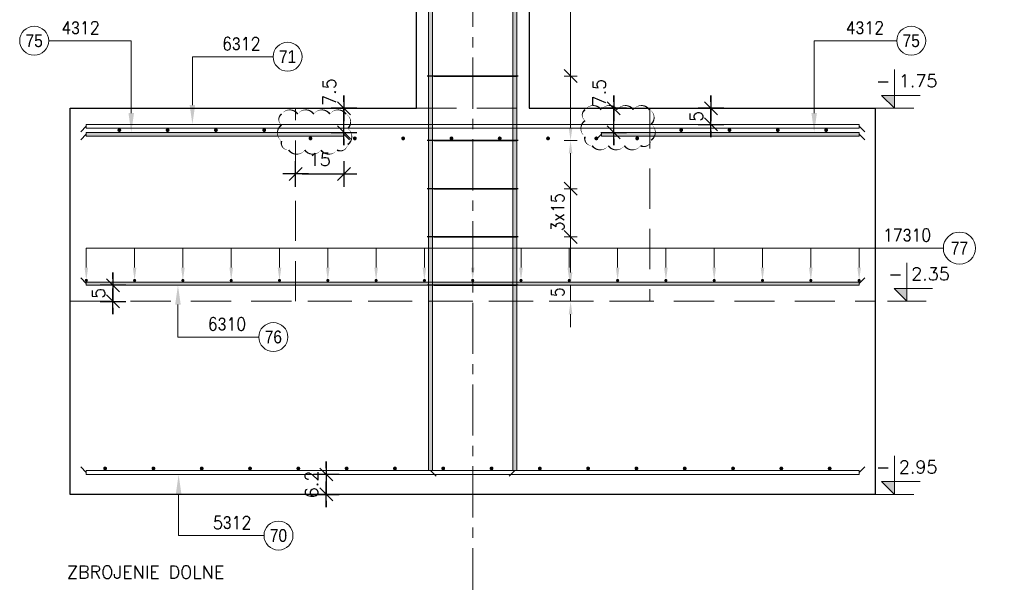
# Model space of a CAD drawing. Extents: x 345527 to 363395, y -114093 to -104075.
# Tile 4 of 14: x 347298 to 350356, y -109754 to -108006. Entities that reach past the tile are written whole.
import ezdxf
from ezdxf.enums import TextEntityAlignment as Align

# ---------------------------------------------------------------- set-up
doc = ezdxf.new("R2010")
doc.units = 0
doc.header["$LTSCALE"] = 5
doc.header["$MEASUREMENT"] = 0
doc.linetypes.add('CENTER', pattern=[50.8, 31.75, -6.35, 6.35, -6.35])
doc.linetypes.add('HIDDEN', pattern=[0.375, 0.25, -0.125])
for name, color, linetype, lineweight in [('AutoCAD_Structural_Detailing_deskowanie', 2, 'Continuous', 30), ('AutoCAD_Structural_Detailing_kształt pręta', 7, 'Continuous', 13), ('AutoCAD_Structural_Detailing_opis kształtu pręta', 7, 'Continuous', 13), ('AutoCAD_Structural_Detailing_opis rozkładu', 7, 'Continuous', 13), ('AutoCAD_Structural_Detailing_pręty punktowe', 7, 'Continuous', 40), ('AutoCAD_Structural_Detailing_rozkład pręta', 7, 'Continuous', 40), ('AutoCAD_Structural_Detailing_symbole graficzne', 7, 'Continuous', 13), ('PS_HIDDEN', 2, 'HIDDEN', 13)]:
    doc.layers.add(name, color=color, linetype=linetype, lineweight=lineweight)
doc.styles.add('marta', font='simplex.shx', dxfattribs={"width": 0.8})
doc.styles.add('r-gil', font='GIL_____.TTF', dxfattribs={"width": 0.9})
doc.styles.add('r-simplex', font='simplex.shx', dxfattribs={"width": 0.9})
doc.styles.add('styl2M', font='simplex.shx')
doc.styles.add('style1', font='simplex.shx')
doc.dimstyles.new('RBCT DIM 20_M', dxfattribs={"dimtxt": 40, "dimasz": 20, "dimexe": 20, "dimexo": 150, "dimgap": 25, "dimtad": 1, "dimdec": 1, "dimlfac": 0.1, "dimzin": 9, "dimdsep": 46, "dimtxsty": 'styl2M', "dimblk": 'dimznak', "dimcen": 40, "dimse1": 1, "dimse2": 1, "dimclrd": 8, "dimclre": 8, "dimclrt": 4, "dimadec": 0, "dimazin": 0, "dimtfac": 1, "dimtdec": 1, "dimtix": 1, "dimtmove": 2, "dimatfit": 3, "dimldrblk": 'dimznak', "dimfxl": 5, "dimfxlon": 1, "dimarcsym": 0})

# ---------------------------------------------------------------- blocks, each defined once
blk = doc.blocks.new('dimznak')
at = {"color": 0}
for points in [[(0, 2), (0, -2)], [(-2, 0), (2, 0)]]:
    blk.add_lwpolyline(points, dxfattribs=at)
at = {"color": 3}
blk.add_lwpolyline([(1, 1), (-1, -1)], dxfattribs=at)
blk = doc.blocks.new('*D41')
at = {"color": 8, "lineweight": -2, "transparency": 16777216}
for p, q in [((349444.4, -108261), (349444.4, -108241)), ((349444.4, -108331), (349444.4, -108281)), ((349444.4, -108351), (349444.4, -108371))]:
    blk.add_line(p, q, dxfattribs=at)
at = {"layer": 'Defpoints', "color": 0, "transparency": 16777216}
for p in [(349444.4, -108281), (352979.7, -108281), (352979.7, -108331)]:
    blk.add_point(p, dxfattribs=at)
at = {"color": 8, "lineweight": -2, "transparency": 16777216, "xscale": 20, "yscale": 20, "zscale": 20}
for p, rotation in [((349444.4, -108281), 270), ((349444.4, -108331), 90)]:
    blk.add_blockref('dimznak', p, dxfattribs=dict(at, rotation=rotation))
at = {"color": 4, "transparency": 16777216, "insert": (349399.4, -108306), "char_height": 40, "attachment_point": 5, "rotation": 90, "style": 'styl2M'}
blk.add_mtext('5', dxfattribs=at)
blk = doc.blocks.new('*D42')
at = {"color": 8, "lineweight": -2, "transparency": 16777216}
blk.add_line((348174.7, -108485.2), (348284.7, -108485.2), dxfattribs=at)
at = {"layer": 'Defpoints', "color": 0, "transparency": 16777216}
for p in [(348304.7, -108331), (348154.7, -108343), (348304.7, -108485.2)]:
    blk.add_point(p, dxfattribs=at)
at = {"color": 8, "lineweight": -2, "transparency": 16777216, "xscale": 20, "yscale": 20, "zscale": 20, "rotation": 180}
blk.add_blockref('dimznak', (348154.7, -108485.2), dxfattribs=at)
at = {"color": 8, "lineweight": -2, "transparency": 16777216, "xscale": 20, "yscale": 20, "zscale": 20}
blk.add_blockref('dimznak', (348304.7, -108485.2), dxfattribs=at)
at = {"color": 4, "transparency": 16777216, "insert": (348229.7, -108440.2), "char_height": 40, "attachment_point": 5, "style": 'styl2M'}
blk.add_mtext('15', dxfattribs=at)
blk = doc.blocks.new('*D44')
at = {"color": 8, "lineweight": -2, "transparency": 16777216}
for p, q in [((348249.9, -109399), (348249.9, -109379)), ((348249.9, -109419), (348249.9, -109481)), ((348249.9, -109501), (348249.9, -109521))]:
    blk.add_line(p, q, dxfattribs=at)
at = {"layer": 'Defpoints', "color": 0, "transparency": 16777216}
for p in [(347504.7, -109419), (347504.7, -109481), (348249.9, -109481)]:
    blk.add_point(p, dxfattribs=at)
at = {"color": 8, "lineweight": -2, "transparency": 16777216, "xscale": 20, "yscale": 20, "zscale": 20}
for p, rotation in [((348249.9, -109419), 270), ((348249.9, -109481), 90)]:
    blk.add_blockref('dimznak', p, dxfattribs=dict(at, rotation=rotation))
at = {"color": 4, "transparency": 16777216, "insert": (348204.9, -109450), "char_height": 40, "attachment_point": 5, "rotation": 90, "style": 'styl2M'}
blk.add_mtext('6.2', dxfattribs=at)
blk = doc.blocks.new('*D48')
at = {"color": 8, "lineweight": -2, "transparency": 16777216}
for p, q in [((348304.7, -108261), (348304.7, -108241)), ((348304.7, -108356), (348304.7, -108281)), ((348304.7, -108376), (348304.7, -108396))]:
    blk.add_line(p, q, dxfattribs=at)
at = {"layer": 'Defpoints', "color": 0, "transparency": 16777216}
for p in [(348304.7, -108281), (348304.7, -108281), (348304.7, -108356)]:
    blk.add_point(p, dxfattribs=at)
at = {"color": 8, "lineweight": -2, "transparency": 16777216, "xscale": 20, "yscale": 20, "zscale": 20}
for p, rotation in [((348304.7, -108281), 270), ((348304.7, -108356), 90)]:
    blk.add_blockref('dimznak', p, dxfattribs=dict(at, rotation=rotation))
at = {"color": 4, "transparency": 16777216, "insert": (348259.7, -108230.6), "char_height": 40, "attachment_point": 5, "rotation": 90, "style": 'styl2M'}
blk.add_mtext('7.5', dxfattribs=at)
blk = doc.blocks.new('*D49')
at = {"color": 8, "lineweight": -2, "transparency": 16777216}
for p, q in [((349142.6, -108261), (349142.6, -108241)), ((349142.6, -108356), (349142.6, -108281)), ((349142.6, -108376), (349142.6, -108396))]:
    blk.add_line(p, q, dxfattribs=at)
at = {"layer": 'Defpoints', "color": 0, "transparency": 16777216}
for p in [(349107.6, -108281), (349142.6, -108281), (349104.7, -108356)]:
    blk.add_point(p, dxfattribs=at)
at = {"color": 8, "lineweight": -2, "transparency": 16777216, "xscale": 20, "yscale": 20, "zscale": 20}
for p, rotation in [((349142.6, -108281), 270), ((349142.6, -108356), 90)]:
    blk.add_blockref('dimznak', p, dxfattribs=dict(at, rotation=rotation))
at = {"color": 4, "transparency": 16777216, "insert": (349097.6, -108232.5), "char_height": 40, "attachment_point": 5, "rotation": 90, "style": 'styl2M'}
blk.add_mtext('7.5', dxfattribs=at)
blk = doc.blocks.new('*D50')
at = {"color": 8, "lineweight": -2, "transparency": 16777216}
for p, q in [((347587.4, -108811), (347587.4, -108791)), ((347587.4, -108831), (347587.4, -108881)), ((347587.4, -108901), (347587.4, -108921))]:
    blk.add_line(p, q, dxfattribs=at)
at = {"layer": 'Defpoints', "color": 0, "transparency": 16777216}
for p in [(347504.7, -108831), (347504.7, -108881), (347587.4, -108881)]:
    blk.add_point(p, dxfattribs=at)
at = {"color": 8, "lineweight": -2, "transparency": 16777216, "xscale": 20, "yscale": 20, "zscale": 20}
for p, rotation in [((347587.4, -108831), 270), ((347587.4, -108881), 90)]:
    blk.add_blockref('dimznak', p, dxfattribs=dict(at, rotation=rotation))
at = {"color": 4, "transparency": 16777216, "insert": (347542.4, -108856), "char_height": 40, "attachment_point": 5, "rotation": 90, "style": 'styl2M'}
blk.add_mtext('5', dxfattribs=at)

msp = doc.modelspace()

# ---------------------------------------------------------------- hatches: boundary and pattern name
h = msp.add_hatch(color=1)
edge = h.paths.add_edge_path(flags=0)
edge.add_arc((347504.7, -108815.96), 5, 0, 360)
h = msp.add_hatch(color=1)
edge = h.paths.add_edge_path(flags=0)
edge.add_arc((347654.7, -108815.96), 5, 0, 360)
h = msp.add_hatch(color=1)
edge = h.paths.add_edge_path(flags=0)
edge.add_arc((347804.7, -108815.96), 5, 0, 360)
h = msp.add_hatch(color=1)
edge = h.paths.add_edge_path(flags=0)
edge.add_arc((347954.7, -108815.96), 5, 0, 360)
h = msp.add_hatch(color=1)
edge = h.paths.add_edge_path(flags=0)
edge.add_arc((348104.7, -108815.96), 5, 0, 360)
h = msp.add_hatch(color=1)
edge = h.paths.add_edge_path(flags=0)
edge.add_arc((348254.7, -108815.96), 5, 0, 360)
h = msp.add_hatch(color=1)
edge = h.paths.add_edge_path(flags=0)
edge.add_arc((348404.7, -108815.96), 5, 0, 360)
h = msp.add_hatch(color=1)
edge = h.paths.add_edge_path(flags=0)
edge.add_arc((348554.7, -108815.96), 5, 0, 360)
h = msp.add_hatch(color=1)
edge = h.paths.add_edge_path(flags=0)
edge.add_arc((348704.7, -108815.96), 5, 0, 360)
h = msp.add_hatch(color=1)
edge = h.paths.add_edge_path(flags=0)
edge.add_arc((348854.7, -108815.96), 5, 0, 360)
h = msp.add_hatch(color=1)
edge = h.paths.add_edge_path(flags=0)
edge.add_arc((349004.7, -108815.96), 5, 0, 360)
h = msp.add_hatch(color=1)
edge = h.paths.add_edge_path(flags=0)
edge.add_arc((349154.7, -108815.96), 5, 0, 360)
h = msp.add_hatch(color=1)
edge = h.paths.add_edge_path(flags=0)
edge.add_arc((349304.7, -108815.96), 5, 0, 360)
h = msp.add_hatch(color=1)
edge = h.paths.add_edge_path(flags=0)
edge.add_arc((349454.7, -108815.96), 5, 0, 360)
h = msp.add_hatch(color=1)
edge = h.paths.add_edge_path(flags=0)
edge.add_arc((349604.7, -108815.96), 5, 0, 360)
h = msp.add_hatch(color=1)
edge = h.paths.add_edge_path(flags=0)
edge.add_arc((349754.7, -108815.96), 5, 0, 360)
h = msp.add_hatch(color=1)
edge = h.paths.add_edge_path(flags=0)
edge.add_arc((349904.7, -108815.96), 5, 0, 360)
at = {"layer": 'AutoCAD_Structural_Detailing_kształt pręta'}
for points in [[(348579.7, -109406.96), (348567.7, -109406.96), (348567.7, -106760.96), (348579.7, -106760.96)], [(348841.7, -109406.96), (348829.7, -109406.96), (348829.7, -106760.96), (348841.7, -106760.96)], [(347504.7, -108367.96), (347504.7, -108355.96), (348304.7, -108355.96), (348304.7, -108367.96)], [(349904.7, -108355.96), (349904.7, -108367.96), (349104.7, -108367.96), (349104.7, -108355.96)], [(347504.7, -108830.96), (347504.7, -108820.96), (349904.7, -108820.96), (349904.7, -108830.96)]]:
    msp.add_hatch(color=161, dxfattribs=at).paths.add_polyline_path(points, flags=0)
at = {"layer": 'AutoCAD_Structural_Detailing_opis kształtu pręta'}
for points in [[(347834.25, -108330.96), (347842.8, -108270.96), (347825.7, -108270.96)], [(347644.26, -108355.96), (347652.82, -108295.96), (347635.71, -108295.96)], [(349765.14, -108355.96), (349773.69, -108295.96), (349756.58, -108295.96)], [(347789.36, -108830.96), (347780.8, -108890.96), (347797.91, -108890.96)], [(347791.38, -109418.96), (347782.83, -109478.96), (347799.93, -109478.96)]]:
    msp.add_hatch(color=8, dxfattribs=at).paths.add_polyline_path(points, flags=0)
at = {"layer": 'AutoCAD_Structural_Detailing_opis rozkładu'}
for points in [[(349008.65, -108380.96), (349014.35, -108340.96), (349002.94, -108340.96)], [(349008.65, -108380.96), (349002.94, -108420.96), (349014.35, -108420.96)], [(347504.7, -108815.96), (347510.4, -108775.96), (347499, -108775.96)], [(347654.7, -108815.96), (347660.4, -108775.96), (347649, -108775.96)], [(347804.7, -108815.96), (347810.4, -108775.96), (347799, -108775.96)], [(347954.7, -108815.96), (347960.4, -108775.96), (347949, -108775.96)], [(348104.7, -108815.96), (348110.4, -108775.96), (348099, -108775.96)], [(348254.7, -108815.96), (348260.4, -108775.96), (348249, -108775.96)], [(348404.7, -108815.96), (348410.4, -108775.96), (348399, -108775.96)], [(348554.7, -108815.96), (348560.4, -108775.96), (348549, -108775.96)], [(348704.7, -108815.96), (348710.4, -108775.96), (348699, -108775.96)], [(348854.7, -108815.96), (348860.4, -108775.96), (348849, -108775.96)], [(349004.7, -108815.96), (349010.4, -108775.96), (348999, -108775.96)], [(349008.65, -108830.96), (349014.35, -108790.96), (349002.94, -108790.96)], [(349154.7, -108815.96), (349160.4, -108775.96), (349149, -108775.96)], [(349304.7, -108815.96), (349310.4, -108775.96), (349299, -108775.96)], [(349454.7, -108815.96), (349460.4, -108775.96), (349449, -108775.96)], [(349604.7, -108815.96), (349610.4, -108775.96), (349599, -108775.96)], [(349754.7, -108815.96), (349760.4, -108775.96), (349749, -108775.96)], [(349904.7, -108815.96), (349910.4, -108775.96), (349899, -108775.96)], [(349008.65, -108880.96), (349002.94, -108920.96), (349014.35, -108920.96)]]:
    msp.add_hatch(color=8, dxfattribs=at).paths.add_polyline_path(points, flags=0)
at = {"layer": 'AutoCAD_Structural_Detailing_pręty punktowe'}
h = msp.add_hatch(color=1, dxfattribs=at)
edge = h.paths.add_edge_path(flags=0)
edge.add_arc((347607.24, -108348.81), 6, 0, 360)
h = msp.add_hatch(color=1, dxfattribs=at)
edge = h.paths.add_edge_path(flags=0)
edge.add_arc((347757.24, -108348.81), 6, 0, 360)
h = msp.add_hatch(color=1, dxfattribs=at)
edge = h.paths.add_edge_path(flags=0)
edge.add_arc((347907.24, -108348.81), 6, 0, 360)
h = msp.add_hatch(color=1, dxfattribs=at)
edge = h.paths.add_edge_path(flags=0)
edge.add_arc((348057.24, -108348.81), 6, 0, 360)
h = msp.add_hatch(color=1, dxfattribs=at)
edge = h.paths.add_edge_path(flags=0)
edge.add_arc((349352.16, -108348.81), 6, 0, 360)
h = msp.add_hatch(color=1, dxfattribs=at)
edge = h.paths.add_edge_path(flags=0)
edge.add_arc((349502.16, -108348.81), 6, 0, 360)
h = msp.add_hatch(color=1, dxfattribs=at)
edge = h.paths.add_edge_path(flags=0)
edge.add_arc((349652.16, -108348.81), 6, 0, 360)
h = msp.add_hatch(color=1, dxfattribs=at)
edge = h.paths.add_edge_path(flags=0)
edge.add_arc((349802.16, -108348.81), 6, 0, 360)
h = msp.add_hatch(color=1, dxfattribs=at)
edge = h.paths.add_edge_path(flags=0)
edge.add_arc((348200.84, -108374.59), 6, 0, 360)
h = msp.add_hatch(color=1, dxfattribs=at)
edge = h.paths.add_edge_path(flags=0)
edge.add_arc((348338.57, -108374.59), 6, 0, 360)
h = msp.add_hatch(color=1, dxfattribs=at)
edge = h.paths.add_edge_path(flags=0)
edge.add_arc((348488.57, -108374.59), 6, 0, 360)
h = msp.add_hatch(color=1, dxfattribs=at)
edge = h.paths.add_edge_path(flags=0)
edge.add_arc((348638.57, -108374.59), 6, 0, 360)
h = msp.add_hatch(color=1, dxfattribs=at)
edge = h.paths.add_edge_path(flags=0)
edge.add_arc((348788.57, -108374.59), 6, 0, 360)
h = msp.add_hatch(color=1, dxfattribs=at)
edge = h.paths.add_edge_path(flags=0)
edge.add_arc((348938.57, -108374.59), 6, 0, 360)
h = msp.add_hatch(color=1, dxfattribs=at)
edge = h.paths.add_edge_path(flags=0)
edge.add_arc((349088.57, -108374.59), 6, 0, 360)
h = msp.add_hatch(color=1, dxfattribs=at)
edge = h.paths.add_edge_path(flags=0)
edge.add_arc((349215.58, -108374.59), 6, 0, 360)
h = msp.add_hatch(color=1, dxfattribs=at)
edge = h.paths.add_edge_path(flags=0)
edge.add_arc((347563.19, -109400.32), 6, 0, 360)
h = msp.add_hatch(color=1, dxfattribs=at)
edge = h.paths.add_edge_path(flags=0)
edge.add_arc((347713.19, -109400.32), 6, 0, 360)
h = msp.add_hatch(color=1, dxfattribs=at)
edge = h.paths.add_edge_path(flags=0)
edge.add_arc((347863.19, -109400.32), 6, 0, 360)
h = msp.add_hatch(color=1, dxfattribs=at)
edge = h.paths.add_edge_path(flags=0)
edge.add_arc((348013.19, -109400.32), 6, 0, 360)
h = msp.add_hatch(color=1, dxfattribs=at)
edge = h.paths.add_edge_path(flags=0)
edge.add_arc((348163.19, -109400.32), 6, 0, 360)
h = msp.add_hatch(color=1, dxfattribs=at)
edge = h.paths.add_edge_path(flags=0)
edge.add_arc((348313.19, -109400.32), 6, 0, 360)
h = msp.add_hatch(color=1, dxfattribs=at)
edge = h.paths.add_edge_path(flags=0)
edge.add_arc((348463.19, -109400.32), 6, 0, 360)
h = msp.add_hatch(color=1, dxfattribs=at)
edge = h.paths.add_edge_path(flags=0)
edge.add_arc((348613.19, -109400.32), 6, 0, 360)
h = msp.add_hatch(color=1, dxfattribs=at)
edge = h.paths.add_edge_path(flags=0)
edge.add_arc((348763.19, -109400.32), 6, 0, 360)
h = msp.add_hatch(color=1, dxfattribs=at)
edge = h.paths.add_edge_path(flags=0)
edge.add_arc((348913.19, -109400.32), 6, 0, 360)
h = msp.add_hatch(color=1, dxfattribs=at)
edge = h.paths.add_edge_path(flags=0)
edge.add_arc((349063.19, -109400.32), 6, 0, 360)
h = msp.add_hatch(color=1, dxfattribs=at)
edge = h.paths.add_edge_path(flags=0)
edge.add_arc((349213.19, -109400.32), 6, 0, 360)
h = msp.add_hatch(color=1, dxfattribs=at)
edge = h.paths.add_edge_path(flags=0)
edge.add_arc((349363.19, -109400.32), 6, 0, 360)
h = msp.add_hatch(color=1, dxfattribs=at)
edge = h.paths.add_edge_path(flags=0)
edge.add_arc((349513.19, -109400.32), 6, 0, 360)
h = msp.add_hatch(color=1, dxfattribs=at)
edge = h.paths.add_edge_path(flags=0)
edge.add_arc((349663.19, -109400.32), 6, 0, 360)
h = msp.add_hatch(color=1, dxfattribs=at)
edge = h.paths.add_edge_path(flags=0)
edge.add_arc((349813.19, -109400.32), 6, 0, 360)
at = {"layer": 'AutoCAD_Structural_Detailing_symbole graficzne'}
for points in [[(349974.7, -108240.96), (350014.7, -108280.96), (350014.7, -108240.96)], [(350013.12, -108840.96), (350053.12, -108880.96), (350053.12, -108840.96)], [(349974.7, -109440.96), (350014.7, -109480.96), (350014.7, -109440.96)]]:
    msp.add_hatch(color=1, dxfattribs=at).paths.add_polyline_path(points, flags=0)

# ---------------------------------------------------------------- linework, layer by layer
at = {"color": 6}
for points in [[(349053.63, -108285.54, 0, 5, -0.5205671), (349103.63, -108285.54, 0, 5, -0.5205671), (349153.63, -108285.54, 0, 5, -0.5205671), (349203.63, -108285.54, 0, 5, -0.5205671), (349253.63, -108285.54, 0, 5, -0.5205671), (349258.79, -108330.39, 0, 5, -0.5205671), (349258.79, -108380.39, 0, 5, -0.5205671), (349225.69, -108397.29, 0, 5, -0.5205671), (349175.69, -108397.29, 0, 5, -0.5205671), (349125.69, -108397.29, 0, 5, -0.5205671), (349075.69, -108397.29, 0, 5, -0.5205671), (349053.63, -108369.35, 0, 5, -0.5205671), (349053.63, -108319.35, 0, 5, -0.5205671)], [(348111.2, -108299.02, 0, 5, -0.5205671), (348161.2, -108299.02, 0, 5, -0.5205671), (348211.2, -108299.02, 0, 5, -0.5205671), (348261.2, -108299.02, 0, 5, -0.5205671), (348311.2, -108299.02, 0, 5, -0.5205671), (348316.36, -108343.86, 0, 5, -0.5205671), (348316.36, -108393.86, 0, 5, -0.5205671), (348283.26, -108410.76, 0, 5, -0.5205671), (348233.26, -108410.76, 0, 5, -0.5205671), (348183.26, -108410.76, 0, 5, -0.5205671), (348133.26, -108410.76, 0, 5, -0.5205671), (348111.2, -108382.82, 0, 5, -0.5205671), (348111.2, -108332.82, 0, 5, -0.5205671)]]:
    msp.add_lwpolyline(points, format="xyseb", close=True, dxfattribs=at)
at = {"layer": 'AutoCAD_Structural_Detailing_deskowanie'}
for p, q in [((348529.7, -108280.96), (348529.7, -106730.96)), ((348879.7, -106730.96), (348879.7, -108280.96)), ((347454.7, -108280.96), (348529.7, -108280.96)), ((347454.7, -109480.96), (347454.7, -108280.96)), ((348879.7, -108280.96), (349954.7, -108280.96)), ((349954.7, -108280.96), (349954.7, -109480.96)), ((349954.7, -109480.96), (347454.7, -109480.96))]:
    msp.add_line(p, q, dxfattribs=at)
at = {"layer": 'AutoCAD_Structural_Detailing_kształt pręta', "color": 161}
for p, q in [((348567.7, -109406.96), (348567.7, -106760.96)), ((348579.7, -109406.96), (348579.7, -106760.96)), ((348829.7, -109406.96), (348829.7, -106760.96)), ((348841.7, -109406.96), (348841.7, -106760.96)), ((347504.7, -108330.96), (349904.7, -108330.96)), ((347504.7, -108330.96), (347504.7, -108342.96)), ((349904.7, -108330.96), (349904.7, -108342.96)), ((347504.7, -108342.96), (349904.7, -108342.96)), ((347504.7, -108355.96), (348304.7, -108355.96)), ((347504.7, -108355.96), (347504.7, -108367.96)), ((348304.7, -108355.96), (348304.7, -108367.96)), ((349904.7, -108355.96), (349104.7, -108355.96)), ((349104.7, -108367.96), (349104.7, -108355.96)), ((349904.7, -108367.96), (349904.7, -108355.96)), ((347504.7, -108367.96), (348304.7, -108367.96)), ((349904.7, -108367.96), (349104.7, -108367.96)), ((347504.7, -108820.96), (349904.7, -108820.96)), ((347504.7, -108820.96), (347504.7, -108830.96)), ((349904.7, -108820.96), (349904.7, -108830.96)), ((347504.7, -108830.96), (349904.7, -108830.96)), ((347504.7, -109406.96), (349904.7, -109406.96)), ((347504.7, -109406.96), (347504.7, -109418.96)), ((348567.7, -109406.96), (348579.7, -109406.96)), ((348829.7, -109406.96), (348841.7, -109406.96)), ((349904.7, -109406.96), (349904.7, -109418.96)), ((347504.7, -109418.96), (349904.7, -109418.96))]:
    msp.add_line(p, q, dxfattribs=at)
at = {"layer": 'AutoCAD_Structural_Detailing_kształt pręta', "color": 1, "lineweight": 0}
for p, q in [((347504.7, -108336.96), (347487.2, -108354.46)), ((347504.7, -108361.96), (347487.2, -108379.46)), ((348304.7, -108361.96), (348322.2, -108379.46)), ((349104.7, -108361.96), (349087.2, -108379.46)), ((349904.7, -108336.96), (349922.2, -108354.46)), ((349904.7, -108361.96), (349922.2, -108379.46)), ((347504.7, -108825.96), (347487.2, -108808.46)), ((349904.7, -108825.96), (349922.2, -108808.46)), ((347504.7, -109412.96), (347487.2, -109395.46)), ((348573.7, -109406.96, -1227.04), (348591.2, -109424.46, -1227.04)), ((348835.7, -109406.96, -1227.04), (348818.2, -109424.46, -1227.04)), ((349904.7, -109412.96), (349922.2, -109395.46))]:
    msp.add_line(p, q, dxfattribs=at)
at = {"layer": 'AutoCAD_Structural_Detailing_opis kształtu pręta', "color": 8}
for p, q in [((347644.26, -108071.17), (347387.84, -108071.17)), ((347644.26, -108071.17), (347644.26, -108295.96)), ((349765.14, -108071.17), (349765.14, -108295.96)), ((349765.14, -108071.17), (350021.56, -108071.17)), ((347834.25, -108120.78), (347834.25, -108270.96)), ((347834.25, -108120.78), (348084.85, -108120.78)), ((347789.36, -108991.9), (347789.36, -108890.96)), ((347789.36, -108991.9), (348040.57, -108991.9)), ((347791.38, -109608.86), (347791.38, -109478.96)), ((347791.38, -109608.86), (348056.57, -109608.86))]:
    msp.add_line(p, q, dxfattribs=at)
at = {"layer": 'AutoCAD_Structural_Detailing_opis kształtu pręta', "color": 8, "lineweight": 18}
for centre in [(347342.84, -108071.17), (350066.56, -108071.17), (348129.85, -108120.78), (348085.57, -108991.9), (348101.57, -109608.86)]:
    msp.add_circle(centre, 45, dxfattribs=at)
at = {"layer": 'AutoCAD_Structural_Detailing_opis rozkładu', "color": 8}
for p, q in [((349008.65, -107980.96), (349008.65, -108180.96)), ((349028.65, -108180.96), (348988.65, -108180.96)), ((349008.65, -108180.96), (349008.65, -108340.96)), ((349028.65, -108380.96), (348988.65, -108380.96)), ((349028.65, -108380.96), (348988.65, -108380.96)), ((349008.65, -108530.96), (349008.65, -108420.96)), ((349028.65, -108530.96), (348988.65, -108530.96)), ((349008.65, -108680.96), (349008.65, -108530.96)), ((349008.65, -108530.96), (349008.65, -108680.96)), ((349028.65, -108680.96), (348988.65, -108680.96)), ((349008.65, -108680.96), (349008.65, -108790.96)), ((347504.7, -108715.57), (347504.7, -108775.96)), ((347504.7, -108715.57), (349904.7, -108715.57)), ((347654.7, -108715.57), (347654.7, -108775.96)), ((347804.7, -108715.57), (347804.7, -108775.96)), ((347954.7, -108715.57), (347954.7, -108775.96)), ((348104.7, -108715.57), (348104.7, -108775.96)), ((348254.7, -108715.57), (348254.7, -108775.96)), ((348404.7, -108715.57), (348404.7, -108775.96)), ((348554.7, -108715.57), (348554.7, -108775.96)), ((348704.7, -108715.57), (348704.7, -108775.96)), ((348854.7, -108715.57), (348854.7, -108775.96)), ((349004.7, -108715.57), (349004.7, -108775.96)), ((349154.7, -108715.57), (349154.7, -108775.96)), ((349304.7, -108715.57), (349304.7, -108775.96)), ((349454.7, -108715.57), (349454.7, -108775.96)), ((349604.7, -108715.57), (349604.7, -108775.96)), ((349754.7, -108715.57), (349754.7, -108775.96)), ((349904.7, -108715.57), (349904.7, -108775.96)), ((349904.7, -108715.57), (350166.27, -108715.57)), ((349028.65, -108830.96), (348988.65, -108830.96)), ((349008.65, -108830.96), (349008.65, -108880.96)), ((349028.65, -108880.96), (348988.65, -108880.96)), ((349008.65, -108960.96), (349008.65, -108920.96))]:
    msp.add_line(p, q, dxfattribs=at)
at = {"layer": 'AutoCAD_Structural_Detailing_opis rozkładu', "color": 8, "lineweight": -2}
for p, q in [((348988.65, -108160.96), (349028.65, -108200.96)), ((349028.65, -108550.96), (348988.65, -108510.96)), ((348988.65, -108660.96), (349028.65, -108700.96))]:
    msp.add_line(p, q, dxfattribs=at)
at = {"layer": 'AutoCAD_Structural_Detailing_opis rozkładu', "color": 8, "lineweight": 18}
msp.add_circle((350216.27, -108715.57), 50, dxfattribs=at)
at = {"layer": 'AutoCAD_Structural_Detailing_rozkład pręta', "color": 31, "linetype": 'ByBlock', "lineweight": 25}
for p, q in [((348583.7, -108180.96), (348563.7, -108180.96)), ((348583.7, -108180.96), (348563.7, -108180.96)), ((348825.7, -108180.96), (348583.7, -108180.96)), ((348583.7, -108180.96), (348825.7, -108180.96)), ((348811.56, -108180.96), (348776.2, -108180.96)), ((348804.49, -108180.96), (348839.84, -108180.96)), ((348845.7, -108180.96), (348811.56, -108180.96)), ((348845.7, -108180.96), (348825.7, -108180.96)), ((348845.7, -108180.96), (348825.7, -108180.96)), ((348583.7, -108380.96), (348563.7, -108380.96)), ((348583.7, -108380.96), (348563.7, -108380.96)), ((348825.7, -108380.96), (348583.7, -108380.96)), ((348583.7, -108380.96), (348825.7, -108380.96)), ((348811.56, -108380.96), (348776.2, -108380.96)), ((348804.49, -108380.96), (348839.84, -108380.96)), ((348845.7, -108380.96), (348811.56, -108380.96)), ((348845.7, -108380.96), (348825.7, -108380.96)), ((348845.7, -108380.96), (348825.7, -108380.96)), ((348583.7, -108530.96), (348563.7, -108530.96)), ((348583.7, -108530.96), (348563.7, -108530.96)), ((348825.7, -108530.96), (348583.7, -108530.96)), ((348583.7, -108530.96), (348825.7, -108530.96)), ((348811.56, -108530.96), (348776.2, -108530.96)), ((348804.49, -108530.96), (348839.84, -108530.96)), ((348845.7, -108530.96), (348811.56, -108530.96)), ((348845.7, -108530.96), (348825.7, -108530.96)), ((348845.7, -108530.96), (348825.7, -108530.96)), ((348583.7, -108680.96), (348563.7, -108680.96)), ((348583.7, -108680.96), (348563.7, -108680.96)), ((348825.7, -108680.96), (348583.7, -108680.96)), ((348583.7, -108680.96), (348825.7, -108680.96)), ((348811.56, -108680.96), (348776.2, -108680.96)), ((348804.49, -108680.96), (348839.84, -108680.96)), ((348845.7, -108680.96), (348811.56, -108680.96)), ((348845.7, -108680.96), (348825.7, -108680.96)), ((348845.7, -108680.96), (348825.7, -108680.96)), ((348583.7, -108830.96), (348563.7, -108830.96)), ((348583.7, -108830.96), (348563.7, -108830.96)), ((348825.7, -108830.96), (348583.7, -108830.96)), ((348583.7, -108830.96), (348825.7, -108830.96)), ((348811.56, -108830.96), (348776.2, -108830.96)), ((348804.49, -108830.96), (348839.84, -108830.96)), ((348845.7, -108830.96), (348811.56, -108830.96)), ((348845.7, -108830.96), (348825.7, -108830.96)), ((348845.7, -108830.96), (348825.7, -108830.96))]:
    msp.add_line(p, q, dxfattribs=at)
at = {"layer": 'AutoCAD_Structural_Detailing_symbole graficzne', "color": 5, "linetype": 'CENTER'}
msp.add_line((348704.7, -113616.29), (348704.7, -106347.76), dxfattribs=at)
at = {"layer": 'AutoCAD_Structural_Detailing_symbole graficzne', "color": 1}
for p, q in [((350014.7, -108280.96), (350014.7, -108160.96)), ((350094.7, -108240.96), (349974.7, -108240.96)), ((349974.7, -108240.96), (350014.7, -108280.96)), ((350074.7, -108280.96), (349954.7, -108280.96)), ((350053.12, -108880.96), (350053.12, -108760.96)), ((350133.12, -108840.96), (350013.12, -108840.96)), ((350013.12, -108840.96), (350053.12, -108880.96)), ((350113.12, -108880.96), (349993.12, -108880.96)), ((350014.7, -109480.96), (350014.7, -109360.96)), ((350094.7, -109440.96), (349974.7, -109440.96)), ((349974.7, -109440.96), (350014.7, -109480.96)), ((350074.7, -109480.96), (349954.7, -109480.96))]:
    msp.add_line(p, q, dxfattribs=at)
at = {"layer": 'PS_HIDDEN', "color": 9, "ltscale": 100}
for points in [[(348154.7, -108280.96), (349254.7, -108280.96), (349254.7, -108880.96), (348154.7, -108880.96)], [(347454.7, -108880.96), (349954.7, -108880.96), (349954.7, -109480.96), (347454.7, -109480.96)]]:
    msp.add_lwpolyline(points, close=True, dxfattribs=at)

# ---------------------------------------------------------------- texts
at = {"layer": 'AutoCAD_Structural_Detailing_opis kształtu pręta', "color": 3, "char_height": 40, "attachment_point": 5}
for s, insert, rotation, style in [('4\\Fdiam;3\\Fsimplex.shx;12  ', (347486.7, -108031.17), 0, 'r-simplex'), ('4\\Fdiam;3\\Fsimplex.shx;12  ', (349922.7, -108031.17), 360, 'r-simplex'), ('75', (347342.84, -108071.17), 0, 'r-gil'), ('6\\Fdiam;3\\Fsimplex.shx;12  ', (347985.99, -108080.78), 360, 'r-simplex'), ('75', (350066.56, -108071.17), 360, 'r-gil'), ('71', (348129.85, -108120.78), 360, 'r-gil'), ('6\\Fdiam;3\\Fsimplex.shx;10  ', (347941.71, -108951.9), 0, 'r-simplex'), ('76', (348085.57, -108991.9), 0, 'r-gil'), ('5\\Fdiam;3\\Fsimplex.shx;12  ', (347957.71, -109568.86), 0, 'r-simplex'), ('70', (348101.57, -109608.86), 0, 'r-gil')]:
    msp.add_mtext(s, dxfattribs=dict(at, insert=insert, rotation=rotation, style=style))
at = {"layer": 'AutoCAD_Structural_Detailing_opis rozkładu', "color": 3, "char_height": 40, "attachment_point": 7, "rotation": 90, "style": 'r-simplex'}
for s, insert in [('3x15', (348988.65, -108663.39)), ('5', (348988.65, -108867.96))]:
    msp.add_mtext(s, dxfattribs=dict(at, insert=insert))
at = {"layer": 'AutoCAD_Structural_Detailing_opis rozkładu', "color": 3, "char_height": 40, "attachment_point": 5}
for s, insert, style in [('17\\Fdiam;3\\Fsimplex.shx;10 ', (350053.69, -108675.57), 'r-simplex'), ('77', (350216.27, -108715.57), 'r-gil')]:
    msp.add_mtext(s, dxfattribs=dict(at, insert=insert, style=style))
at = {"layer": 'AutoCAD_Structural_Detailing_symbole graficzne', "color": 2}
for s, style, p in [('1.75 ', 'marta', (350028.03, -108227.62)), ('2.35 ', 'marta', (350066.45, -108827.62)), ('2.95 ', 'marta', (350028.03, -109427.62)), ('ZBROJENIE DOLNE', 'style1', (347444.65, -109754.56))]:
    msp.add_text(s, height=40, dxfattribs=dict(at, style=style)).set_placement(p, align=Align.BOTTOM_LEFT)
at = {"layer": 'AutoCAD_Structural_Detailing_symbole graficzne', "color": 2, "style": 'marta'}
for p in [(350001.37, -108227.62), (350039.79, -108827.62), (350001.37, -109427.62)]:
    msp.add_text('-', height=40, dxfattribs=at).set_placement(p, align=Align.BOTTOM_RIGHT)

# ---------------------------------------------------------------- dimensions: what is measured, and where the dimension line sits
for base, p1, p2, picture, middle in [((348304.7, -108280.96), (348304.7, -108355.96), (348304.7, -108280.96), '*D48', (348259.7, -108230.61)), ((349142.63, -108280.96), (349104.7, -108355.96), (349107.58, -108280.96), '*D49', (349097.63, -108232.54))]:
    dim = msp.add_linear_dim(base=base, p1=p1, p2=p2, angle=90, dimstyle='RBCT DIM 20_M')
    dim.commit()
    dim.dimension.update_dxf_attribs({"geometry": picture, "text_midpoint": middle, "dimtype": 128})
for base, p1, p2, picture, middle in [((349444.39, -108280.96), (352979.7, -108330.96), (352979.7, -108280.96), '*D41', (349399.39, -108305.96)), ((347587.39, -108880.96), (347504.7, -108830.96), (347504.7, -108880.96), '*D50', (347542.39, -108855.96)), ((348249.89, -109480.96), (347504.7, -109418.96), (347504.7, -109480.96), '*D44', (348204.89, -109449.96))]:
    dim = msp.add_linear_dim(base=base, p1=p1, p2=p2, angle=90, dimstyle='RBCT DIM 20_M')
    dim.commit()
    dim.dimension.update_dxf_attribs({"geometry": picture, "text_midpoint": middle})
dim = msp.add_linear_dim(base=(348304.7, -108485.19), p1=(348154.7, -108342.96), p2=(348304.7, -108330.96), dimstyle='RBCT DIM 20_M')
dim.commit()
dim.dimension.update_dxf_attribs({"geometry": '*D42', "text_midpoint": (348229.7, -108440.19)})

doc.saveas('drawing.dxf')
